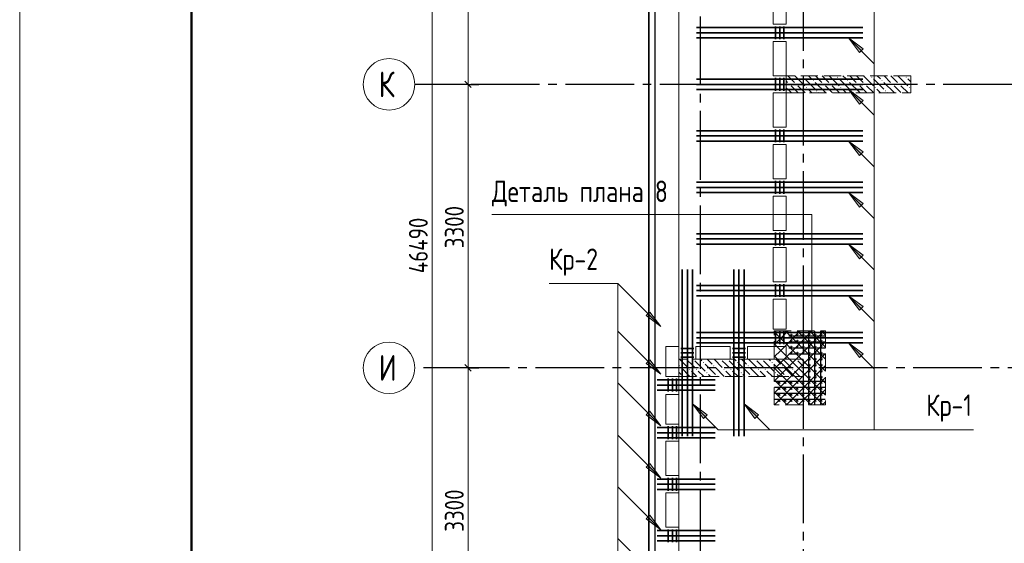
# Model space of a CAD drawing. Header units: millimetres. Extents: x 0 to 43617, y 0 to 59400.
# Tile 6 of 29: x 0 to 11464, y 30388 to 36483. Entities that reach past the tile are written whole.
import ezdxf

# ---------------------------------------------------------------- set-up
doc = ezdxf.new("R2010")
doc.units = ezdxf.units.MM
doc.linetypes.add('______2', pattern=[270, 200, -70])
doc.linetypes.add('______5', pattern=[1100, 800, -100, 100, -100])
for name, color, linetype, lineweight in [('S1 Стержни арматуры фон', 7, 'Continuous', 25), ('Standard', 7, 'Continuous', 25), ('Вспомогательная арматура', 7, 'Continuous', 25), ('ЖБ Пилон', 180, 'Continuous', 25), ('Оси', 40, '______5', 18), ('Позиционная метка номер позиции', 7, 'Continuous', 13), ('Поперечная арматура', 7, 'Continuous', 25), ('Поперечное армирование AW фон', 7, 'Continuous', 25), ('Примечания', 7, 'Continuous', 25)]:
    doc.layers.add(name, color=color, linetype=linetype, lineweight=lineweight)
doc.layers.add('ЖБ Перекрытие верхний уровень', color=7, linetype='Continuous', lineweight=25, true_color=0xe0e0ff)
doc.styles.add('GOST 2.304-81', font='txt')
doc.styles.add('ISOCPEUR', font='txt')

msp = doc.modelspace()

# ---------------------------------------------------------------- hatches: boundary and pattern name
at = {"layer": 'ЖБ Пилон', "linetype": 'Continuous', "lineweight": 18, "transparency": 33554687}
for points in [[(9114.453125, 35813.14086914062), (9120.953369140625, 35819.64111328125), (9127.45361328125, 35813.14086914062), (9120.953369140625, 35806.640625)], [(9234.454345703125, 35773.13842773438), (9240.95458984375, 35779.638671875), (9247.44873046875, 35773.13842773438), (9240.95458984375, 35766.63208007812)], [(9514.453125, 35813.14086914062), (9520.953369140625, 35819.64111328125), (9527.45361328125, 35813.14086914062), (9520.953369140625, 35806.640625)], [(9634.454345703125, 35773.13842773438), (9640.95458984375, 35779.638671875), (9647.44873046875, 35773.13842773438), (9640.95458984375, 35766.63208007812)], [(9914.453125, 35813.14086914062), (9920.953369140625, 35819.64111328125), (9927.45361328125, 35813.14086914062), (9920.953369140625, 35806.640625)], [(10034.45434570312, 35773.13842773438), (10040.95458984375, 35779.638671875), (10047.44873046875, 35773.13842773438), (10040.95458984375, 35766.63208007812)], [(10314.453125, 35813.14086914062), (10320.95336914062, 35819.64111328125), (10327.45361328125, 35813.14086914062), (10320.95336914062, 35806.640625)], [(8954.45556640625, 35733.14208984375), (8960.94970703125, 35739.63623046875), (8967.449951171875, 35733.14208984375), (8960.94970703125, 35726.64184570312)], [(9034.454345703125, 35733.14208984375), (9040.95458984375, 35739.63623046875), (9047.44873046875, 35733.14208984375), (9040.95458984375, 35726.64184570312)], [(9154.45556640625, 35693.1396484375), (9160.94970703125, 35699.63989257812), (9167.449951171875, 35693.1396484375), (9160.94970703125, 35686.63330078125)], [(9274.45068359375, 35653.13110351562), (9280.950927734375, 35659.63745117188), (9287.451171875, 35653.13110351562), (9280.950927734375, 35646.64306640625)], [(9354.45556640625, 35733.14208984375), (9360.94970703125, 35739.63623046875), (9367.449951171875, 35733.14208984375), (9360.94970703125, 35726.64184570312)], [(9434.454345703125, 35733.14208984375), (9440.95458984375, 35739.63623046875), (9447.44873046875, 35733.14208984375), (9440.95458984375, 35726.64184570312)], [(9554.45556640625, 35693.1396484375), (9560.94970703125, 35699.63989257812), (9567.449951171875, 35693.1396484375), (9560.94970703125, 35686.63330078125)], [(9674.45068359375, 35653.13110351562), (9680.950927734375, 35659.63745117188), (9687.451171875, 35653.13110351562), (9680.950927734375, 35646.64306640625)], [(9754.45556640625, 35733.14208984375), (9760.94970703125, 35739.63623046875), (9767.449951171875, 35733.14208984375), (9760.94970703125, 35726.64184570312)], [(9834.454345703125, 35733.14208984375), (9840.95458984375, 35739.63623046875), (9847.44873046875, 35733.14208984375), (9840.95458984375, 35726.64184570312)], [(9954.45556640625, 35693.1396484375), (9960.94970703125, 35699.63989257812), (9967.449951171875, 35693.1396484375), (9960.94970703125, 35686.63330078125)], [(10074.45068359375, 35653.13110351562), (10080.95092773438, 35659.63745117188), (10087.451171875, 35653.13110351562), (10080.95092773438, 35646.64306640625)], [(10154.45556640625, 35733.14208984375), (10160.94970703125, 35739.63623046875), (10167.44995117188, 35733.14208984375), (10160.94970703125, 35726.64184570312)], [(10234.45434570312, 35733.14208984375), (10240.95458984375, 35739.63623046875), (10247.44873046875, 35733.14208984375), (10240.95458984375, 35726.64184570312)], [(10354.45556640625, 35693.1396484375), (10360.94970703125, 35699.63989257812), (10367.44995117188, 35693.1396484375), (10360.94970703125, 35686.63330078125)], [(7674.45068359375, 32453.13110351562), (7680.950927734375, 32459.63745117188), (7687.451171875, 32453.13110351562), (7680.950927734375, 32446.64306640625)], [(7764.306640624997, 32529.99877929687), (7760.94970703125, 32526.64184570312), (7757.595925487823, 32529.99877929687)], [(7844.308371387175, 32529.99877929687), (7840.95458984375, 32526.64184570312), (7837.59765625, 32529.99877929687)], [(7954.45556640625, 32493.1396484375), (7960.94970703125, 32499.63989257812), (7967.449951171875, 32493.1396484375), (7960.94970703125, 32486.63330078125)], [(8074.45068359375, 32453.13110351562), (8080.950927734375, 32459.63745117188), (8087.451171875, 32453.13110351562), (8080.950927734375, 32446.64306640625)], [(8164.306640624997, 32529.99877929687), (8160.94970703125, 32526.64184570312), (8157.595925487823, 32529.99877929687)], [(8244.308371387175, 32529.99877929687), (8240.95458984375, 32526.64184570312), (8237.59765625, 32529.99877929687)], [(8354.45556640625, 32493.1396484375), (8360.94970703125, 32499.63989257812), (8367.449951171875, 32493.1396484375), (8360.94970703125, 32486.63330078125)], [(8474.45068359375, 32453.13110351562), (8480.950927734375, 32459.63745117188), (8487.451171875, 32453.13110351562), (8480.950927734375, 32446.64306640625)], [(8564.306640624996, 32529.99877929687), (8560.94970703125, 32526.64184570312), (8557.595925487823, 32529.99877929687)], [(8644.308371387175, 32529.99877929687), (8640.95458984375, 32526.64184570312), (8637.59765625, 32529.99877929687)], [(8754.45556640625, 32493.1396484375), (8760.94970703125, 32499.63989257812), (8767.449951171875, 32493.1396484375), (8760.94970703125, 32486.63330078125)], [(8874.45068359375, 32453.13110351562), (8880.950927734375, 32459.63745117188), (8887.451171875, 32453.13110351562), (8880.950927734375, 32446.64306640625)], [(8964.306640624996, 32529.99877929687), (8960.94970703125, 32526.64184570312), (8957.595925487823, 32529.99877929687)], [(9044.308371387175, 32529.99877929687), (9040.95458984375, 32526.64184570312), (9037.59765625, 32529.99877929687)], [(7714.453125, 32333.14208984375), (7720.953369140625, 32339.63623046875), (7727.45361328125, 32333.14208984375), (7724.310302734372, 32329.99877929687), (7717.596435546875, 32329.99877929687)], [(7794.451904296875, 32413.14086914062), (7800.9521484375, 32419.64111328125), (7807.452392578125, 32413.14086914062), (7800.9521484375, 32406.63452148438)], [(7874.45068359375, 32413.14086914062), (7880.950927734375, 32419.64111328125), (7887.451171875, 32413.14086914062), (7880.950927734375, 32406.63452148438)], [(7994.451904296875, 32373.13232421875), (8000.9521484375, 32379.638671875), (8007.452392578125, 32373.13232421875), (8000.9521484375, 32366.63208007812)], [(8114.453125, 32333.14208984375), (8120.953369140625, 32339.63623046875), (8127.45361328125, 32333.14208984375), (8124.310302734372, 32329.99877929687), (8117.596435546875, 32329.99877929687)], [(8194.451904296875, 32413.14086914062), (8200.9521484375, 32419.64111328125), (8207.452392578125, 32413.14086914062), (8200.9521484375, 32406.63452148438)], [(8274.45068359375, 32413.14086914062), (8280.950927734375, 32419.64111328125), (8287.451171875, 32413.14086914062), (8280.950927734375, 32406.63452148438)], [(8394.451904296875, 32373.13232421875), (8400.9521484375, 32379.638671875), (8407.452392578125, 32373.13232421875), (8400.9521484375, 32366.63208007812)], [(8514.453125, 32333.14208984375), (8520.953369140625, 32339.63623046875), (8527.45361328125, 32333.14208984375), (8524.310302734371, 32329.99877929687), (8517.596435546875, 32329.99877929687)], [(8594.451904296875, 32413.14086914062), (8600.9521484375, 32419.64111328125), (8607.452392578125, 32413.14086914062), (8600.9521484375, 32406.63452148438)], [(8674.45068359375, 32413.14086914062), (8680.950927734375, 32419.64111328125), (8687.451171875, 32413.14086914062), (8680.950927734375, 32406.63452148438)], [(8794.451904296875, 32373.13232421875), (8800.9521484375, 32379.638671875), (8807.452392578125, 32373.13232421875), (8800.9521484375, 32366.63208007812)], [(8914.453125, 32333.14208984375), (8920.953369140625, 32339.63623046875), (8927.45361328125, 32333.14208984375), (8924.310302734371, 32329.99877929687), (8917.596435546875, 32329.99877929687)], [(8994.451904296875, 32413.14086914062), (9000.9521484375, 32419.64111328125), (9007.452392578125, 32413.14086914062), (9000.9521484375, 32406.63452148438)], [(9074.45068359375, 32413.14086914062), (9080.950927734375, 32419.64111328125), (9087.451171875, 32413.14086914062), (9080.950927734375, 32406.63452148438)]]:
    msp.add_hatch(color=7, dxfattribs=at).paths.add_polyline_path(points, flags=16)
at = {"layer": 'Позиционная метка номер позиции', "linetype": 'Continuous', "lineweight": 13, "transparency": 33554687}
for points in [[(9777.8076171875, 36100.31127929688), (9650.531005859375, 36270.01953125), (9820.233154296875, 36142.74291992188)], [(9777.8076171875, 35500.31127929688), (9650.531005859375, 35670.01953125), (9820.233154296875, 35542.74291992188)], [(9777.8076171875, 34900.31127929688), (9650.531005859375, 35070.01953125), (9820.233154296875, 34942.74291992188)], [(9777.8076171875, 34300.31127929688), (9650.531005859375, 34470.01953125), (9820.233154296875, 34342.74291992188)], [(9777.8076171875, 33700.31127929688), (9650.531005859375, 33870.01953125), (9820.233154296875, 33742.74291992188)], [(9777.8076171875, 33100.31127929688), (9650.531005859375, 33270.01953125), (9820.233154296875, 33142.74291992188)], [(7336.90185546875, 33079.72412109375), (7464.190673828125, 32910.02197265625), (7294.482421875, 33037.29858398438)], [(9777.8076171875, 32550.3173828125), (9650.531005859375, 32720.01953125), (9820.233154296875, 32592.73681640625)], [(9777.8076171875, 32550.3173828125), (9650.531005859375, 32720.01953125), (9820.233154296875, 32592.73681640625)], [(7336.90185546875, 32524.7314453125), (7464.190673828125, 32355.01708984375), (7294.482421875, 32482.2998046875)], [(7961.273193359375, 31840.478515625), (7834.002685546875, 32010.1806640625), (8003.704833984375, 31882.90405273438)], [(7961.273193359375, 31840.478515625), (7834.002685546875, 32010.1806640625), (8003.704833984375, 31882.90405273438)], [(8561.273193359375, 31840.478515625), (8434.002685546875, 32010.1806640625), (8603.704833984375, 31882.90405273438)], [(7336.90185546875, 31924.7314453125), (7464.190673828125, 31755.01708984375), (7294.482421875, 31882.2998046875)], [(7336.90185546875, 31314.72778320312), (7464.190673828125, 31145.02563476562), (7294.482421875, 31272.30224609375)], [(7336.90185546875, 30714.72778320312), (7464.190673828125, 30545.02563476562), (7294.482421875, 30672.30224609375)]]:
    msp.add_hatch(color=7, dxfattribs=at).paths.add_polyline_path(points, flags=16)

# ---------------------------------------------------------------- linework, layer by layer
at = {"layer": 'S1 Стержни арматуры фон', "color": 7, "linetype": 'Continuous', "lineweight": 35, "transparency": 33554687}
for p, q in [((7879.998779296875, 36390.02075195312), (9817.9931640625, 36390.02075195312)), ((7879.998779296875, 36390.02075195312), (9817.9931640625, 36390.02075195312)), ((7879.998779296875, 36330.02319335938), (9817.9931640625, 36330.02319335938)), ((7879.998779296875, 36330.02319335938), (9817.9931640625, 36330.02319335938)), ((7879.998779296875, 36270.01953125), (9817.9931640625, 36270.01953125)), ((7879.998779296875, 36270.01953125), (9817.9931640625, 36270.01953125)), ((7879.998779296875, 35790.02075195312), (9817.9931640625, 35790.02075195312)), ((7879.998779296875, 35790.02075195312), (9817.9931640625, 35790.02075195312)), ((7879.998779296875, 35730.02319335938), (9817.9931640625, 35730.02319335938)), ((7879.998779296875, 35730.02319335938), (9817.9931640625, 35730.02319335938)), ((7879.998779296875, 35670.01953125), (9817.9931640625, 35670.01953125)), ((7879.998779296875, 35670.01953125), (9817.9931640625, 35670.01953125)), ((7879.998779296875, 35190.02075195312), (9817.9931640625, 35190.02075195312)), ((7879.998779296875, 35190.02075195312), (9817.9931640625, 35190.02075195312)), ((7879.998779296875, 35130.02319335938), (9817.9931640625, 35130.02319335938)), ((7879.998779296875, 35130.02319335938), (9817.9931640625, 35130.02319335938)), ((7879.998779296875, 35070.01953125), (9817.9931640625, 35070.01953125)), ((7879.998779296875, 35070.01953125), (9817.9931640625, 35070.01953125)), ((7879.998779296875, 34590.02075195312), (9817.9931640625, 34590.02075195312)), ((7879.998779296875, 34590.02075195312), (9817.9931640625, 34590.02075195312)), ((7879.998779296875, 34530.02319335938), (9817.9931640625, 34530.02319335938)), ((7879.998779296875, 34530.02319335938), (9817.9931640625, 34530.02319335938)), ((7879.998779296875, 34470.01953125), (9817.9931640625, 34470.01953125)), ((7879.998779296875, 34470.01953125), (9817.9931640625, 34470.01953125)), ((7879.998779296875, 33990.02075195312), (9817.9931640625, 33990.02075195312)), ((7879.998779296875, 33990.02075195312), (9817.9931640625, 33990.02075195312)), ((7879.998779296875, 33930.02319335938), (9817.9931640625, 33930.02319335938)), ((7879.998779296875, 33930.02319335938), (9817.9931640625, 33930.02319335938)), ((7879.998779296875, 33870.01953125), (9817.9931640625, 33870.01953125)), ((7879.998779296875, 33870.01953125), (9817.9931640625, 33870.01953125)), ((7713.995361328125, 33574.0234375), (7713.995361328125, 31636.01684570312)), ((7713.995361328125, 33574.0234375), (7713.995361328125, 31636.01684570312)), ((7773.992919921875, 33574.0234375), (7773.992919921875, 31636.01684570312)), ((7773.992919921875, 33574.0234375), (7773.992919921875, 31636.01684570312)), ((7834.002685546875, 33574.0234375), (7834.002685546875, 31636.01684570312)), ((7834.002685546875, 33574.0234375), (7834.002685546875, 31636.01684570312)), ((8313.995361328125, 33574.0234375), (8313.995361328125, 31636.01684570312)), ((8313.995361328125, 33574.0234375), (8313.995361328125, 31636.01684570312)), ((8373.992919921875, 33574.0234375), (8373.992919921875, 31636.01684570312)), ((8373.992919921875, 33574.0234375), (8373.992919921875, 31636.01684570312)), ((8434.002685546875, 33574.0234375), (8434.002685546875, 31636.01684570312)), ((8434.002685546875, 33574.0234375), (8434.002685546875, 31636.01684570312)), ((7879.998779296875, 33390.02075195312), (9817.9931640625, 33390.02075195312)), ((7879.998779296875, 33390.02075195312), (9817.9931640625, 33390.02075195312)), ((7879.998779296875, 33330.02319335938), (9817.9931640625, 33330.02319335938)), ((7879.998779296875, 33330.02319335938), (9817.9931640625, 33330.02319335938)), ((7879.998779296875, 33270.01953125), (9817.9931640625, 33270.01953125)), ((7879.998779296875, 33270.01953125), (9817.9931640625, 33270.01953125)), ((7879.998779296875, 32840.02685546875), (9817.9931640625, 32840.02685546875)), ((7879.998779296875, 32840.02685546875), (9817.9931640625, 32840.02685546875)), ((7879.998779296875, 32780.01708984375), (9817.9931640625, 32780.01708984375)), ((7879.998779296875, 32780.01708984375), (9817.9931640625, 32780.01708984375)), ((7879.998779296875, 32720.01953125), (9817.9931640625, 32720.01953125)), ((7879.998779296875, 32720.01953125), (9817.9931640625, 32720.01953125)), ((7424.053955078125, 32290.02075195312), (8096.051025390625, 32290.02075195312)), ((7424.053955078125, 32230.02319335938), (8096.051025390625, 32230.02319335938)), ((7424.053955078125, 32170.01953125), (8096.051025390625, 32170.01953125)), ((7424.053955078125, 31735.02197265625), (8096.051025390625, 31735.02197265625)), ((7424.053955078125, 31675.01831054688), (8096.051025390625, 31675.01831054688)), ((7424.053955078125, 31615.02075195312), (8096.051025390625, 31615.02075195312)), ((7424.053955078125, 31135.02197265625), (8096.051025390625, 31135.02197265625)), ((7424.053955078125, 31075.01831054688), (8096.051025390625, 31075.01831054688)), ((7424.053955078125, 31015.02075195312), (8096.051025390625, 31015.02075195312)), ((7424.053955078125, 30535.02197265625), (8096.051025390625, 30535.02197265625)), ((7424.053955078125, 30475.01831054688), (8096.051025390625, 30475.01831054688)), ((7424.053955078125, 30415.02075195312), (8096.051025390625, 30415.02075195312))]:
    msp.add_line(p, q, dxfattribs=at)
at = {"layer": 'Standard', "color": 7, "linetype": 'Continuous', "lineweight": 13, "transparency": 33554687}
for p, q in [((5220.5322265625, 35730.02319335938), (5220.5322265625, 39030.02319335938)), ((5220.5322265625, 32430.02319335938), (5220.5322265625, 35730.02319335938)), ((5220.5322265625, 29130.02319335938), (5220.5322265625, 32430.02319335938))]:
    msp.add_line(p, q, dxfattribs=at)
at = {"layer": 'Standard', "color": 251, "linetype": 'Continuous', "lineweight": -3, "true_color": 0x656565, "transparency": 33554687}
for p, q in [((5220.5322265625, 35730.02319335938), (5095.5322265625, 35730.02319335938)), ((5220.5322265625, 35730.02319335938), (5345.526123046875, 35730.02319335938)), ((5220.5322265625, 32430.02319335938), (5095.5322265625, 32430.02319335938)), ((5220.5322265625, 32430.02319335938), (5345.526123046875, 32430.02319335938))]:
    msp.add_line(p, q, dxfattribs=at)
at = {"layer": 'Standard', "color": 7, "linetype": 'Continuous', "lineweight": 25, "transparency": 33554687}
for p, q in [((5258.0322265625, 35692.52319335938), (5183.026123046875, 35767.52319335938)), ((5258.0322265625, 32392.52319335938), (5183.026123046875, 32467.52319335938))]:
    msp.add_line(p, q, dxfattribs=at)
at = {"layer": 'Standard', "color": 7, "linetype": 'Continuous', "lineweight": 13, "transparency": 33554687}
for points in [[(42000.00610351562, 59400.0244140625), (0, 59400.0244140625), (0, 0.018310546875), (42000.00610351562, 0.018310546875), (42000.00610351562, 59400.0244140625)], [(7674.005126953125, 10379.99877929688), (33073.9990234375, 10379.99877929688), (33073.9990234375, 57219.9951171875), (7674.005126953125, 57219.9951171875), (7674.005126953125, 10379.99877929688)], [(4801.52587890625, 10630.02319335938), (4801.52587890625, 33448.21371963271), (4801.52587890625, 33448.21371963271), (4801.52587890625, 57120.01342773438)]]:
    msp.add_lwpolyline(points, dxfattribs=at)
msp.add_lwpolyline([(0, 0), (42000, 0), (42000, 59400), (0, 59400), (0, 0)], close=True, dxfattribs=at)
at = {"layer": 'Standard', "color": 7, "linetype": 'Continuous', "lineweight": 50, "transparency": 33554687}
msp.add_lwpolyline([(2000, 58900), (41500, 58900), (41500, 500), (2000, 499.9999999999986), (2000, 58900)], close=True, dxfattribs=at)
at = {"layer": 'Standard', "color": 254, "linetype": 'Continuous', "lineweight": 35, "true_color": 0xc4c4ff, "transparency": 33554687}
msp.add_lwpolyline([(7324.053955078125, 10030.07202148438), (33148.99291992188, 10030.07202148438), (33148.99291992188, 57295.01953125), (7324.053955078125, 57295.01953125), (7324.053955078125, 10030.07202148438)], dxfattribs=at)
at = {"layer": 'Standard', "color": 7, "linetype": 'Continuous', "lineweight": 25, "transparency": 33554687}
msp.add_lwpolyline([(7393.994140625, 10100), (33073.9990234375, 10100), (33073.9990234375, 57219.9951171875), (7393.994140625, 57219.9951171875), (7393.994140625, 10100)], dxfattribs=at)
at = {"layer": 'Standard', "color": 251, "linetype": 'Continuous', "lineweight": -3, "true_color": 0x656565, "transparency": 33554687}
for points in [[(5220.5322265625, 35730.02319335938), (5203.533935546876, 35730.02319335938), (5203.533935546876, 35730.02319335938), (5203.533935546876, 35730.02319335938), (5203.533935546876, 35730.02319335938), (5203.533935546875, 35730.02319335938), (5203.533935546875, 35730.02319335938), (5203.533935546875, 35730.02319335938), (5203.533935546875, 35730.02319335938), (5203.533935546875, 35730.02319335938), (5203.533935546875, 35730.02319335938), (5203.533935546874, 35730.02319335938), (5203.533935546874, 35730.02319335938), (4700, 35730.02319335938)], [(5220.5322265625, 32430.02319335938), (5203.533935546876, 32430.02319335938), (5203.533935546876, 32430.02319335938), (5203.533935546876, 32430.02319335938), (5203.533935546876, 32430.02319335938), (5203.533935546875, 32430.02319335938), (5203.533935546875, 32430.02319335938), (5203.533935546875, 32430.02319335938), (5203.533935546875, 32430.02319335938), (5203.533935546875, 32430.02319335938), (5203.533935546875, 32430.02319335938), (5203.533935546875, 32430.02319335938), (5203.533935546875, 32430.02319335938), (5203.533935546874, 32430.02319335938), (5203.533935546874, 32430.02319335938), (4700, 32430.02319335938)]]:
    msp.add_lwpolyline(points, dxfattribs=at)
at = {"layer": 'Вспомогательная арматура', "color": 7, "linetype": 'Continuous', "lineweight": 25, "transparency": 33554687}
for p, q in [((9378.997802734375, 32800.01831054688), (8954.00390625, 32800.01831054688)), ((9183.99658203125, 32855.01708984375), (9183.99658203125, 32005.02319335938)), ((9254.00390625, 32855.01708984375), (9254.00390625, 32005.02319335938)), ((9323.9990234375, 32855.01708984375), (9323.9990234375, 32005.02319335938)), ((9378.997802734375, 32730.02319335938), (8954.00390625, 32730.02319335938)), ((9378.997802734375, 32660.01586914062), (8954.00390625, 32660.01586914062)), ((9378.997802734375, 32590.02075195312), (8954.00390625, 32590.02075195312)), ((9378.997802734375, 32270.01953125), (8788.995361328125, 32270.01953125)), ((9378.997802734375, 32200.01831054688), (8788.995361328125, 32200.01831054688)), ((9378.997802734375, 32130.02319335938), (8788.995361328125, 32130.02319335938)), ((9378.997802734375, 32060.01586914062), (8788.995361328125, 32060.01586914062))]:
    msp.add_line(p, q, dxfattribs=at)
at = {"layer": 'ЖБ Перекрытие верхний уровень', "color": 7, "linetype": 'Continuous', "lineweight": 18, "transparency": 33554687}
for p, q in [((7393.994140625, 57219.9951171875), (7393.994140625, 28679.99877929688)), ((8774.005126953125, 36429.99877929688), (8774.005126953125, 36829.99877929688)), ((8923.9990234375, 36829.99877929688), (8923.9990234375, 36429.99877929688)), ((8923.9990234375, 36429.99877929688), (8774.005126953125, 36429.99877929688)), ((8774.005126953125, 35829.99877929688), (8774.005126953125, 36229.99877929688)), ((8774.005126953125, 36229.99877929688), (8923.9990234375, 36229.99877929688)), ((8923.9990234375, 36229.99877929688), (8923.9990234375, 35829.99877929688)), ((8923.9990234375, 35829.99877929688), (8774.005126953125, 35829.99877929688)), ((8774.005126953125, 35229.99877929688), (8774.005126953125, 35629.99877929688)), ((8774.005126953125, 35629.99877929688), (8923.9990234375, 35629.99877929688)), ((8923.9990234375, 35629.99877929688), (8923.9990234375, 35229.99877929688)), ((8923.9990234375, 35229.99877929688), (8774.005126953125, 35229.99877929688)), ((8774.005126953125, 34629.99877929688), (8774.005126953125, 35029.99877929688)), ((8774.005126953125, 35029.99877929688), (8923.9990234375, 35029.99877929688)), ((8923.9990234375, 35029.99877929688), (8923.9990234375, 34629.99877929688)), ((8923.9990234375, 34629.99877929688), (8774.005126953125, 34629.99877929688)), ((8774.005126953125, 34029.99877929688), (8774.005126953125, 34429.99877929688)), ((8774.005126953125, 34429.99877929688), (8923.9990234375, 34429.99877929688)), ((8923.9990234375, 34429.99877929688), (8923.9990234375, 34029.99877929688)), ((8923.9990234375, 34029.99877929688), (8774.005126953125, 34029.99877929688)), ((8774.005126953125, 33829.99877929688), (8923.9990234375, 33829.99877929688)), ((8774.005126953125, 33429.99877929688), (8774.005126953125, 33829.99877929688)), ((8923.9990234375, 33829.99877929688), (8923.9990234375, 33429.99877929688)), ((8923.9990234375, 33429.99877929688), (8774.005126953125, 33429.99877929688)), ((8774.005126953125, 32879.99877929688), (8774.005126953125, 33229.99877929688)), ((8774.005126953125, 33229.99877929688), (8923.9990234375, 33229.99877929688)), ((8923.9990234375, 33229.99877929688), (8923.9990234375, 32879.99877929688)), ((8923.9990234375, 32879.99877929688), (8774.005126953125, 32879.99877929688)), ((7523.9990234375, 32329.99877929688), (7523.9990234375, 32679.99877929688)), ((7523.9990234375, 32679.99877929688), (7674.005126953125, 32679.99877929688)), ((7674.005126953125, 32679.99877929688), (7674.005126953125, 32329.99877929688)), ((7874.005126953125, 32529.99877929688), (7874.005126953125, 32679.99877929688)), ((7874.005126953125, 32679.99877929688), (8274.005126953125, 32679.99877929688)), ((8274.005126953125, 32679.99877929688), (8274.005126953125, 32529.99877929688)), ((8474.005126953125, 32529.99877929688), (8474.005126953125, 32679.99877929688)), ((8474.005126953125, 32679.99877929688), (8923.9990234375, 32679.99877929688)), ((8923.9990234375, 32679.99877929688), (8923.9990234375, 32529.99877929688)), ((8274.005126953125, 32529.99877929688), (7874.005126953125, 32529.99877929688)), ((8923.9990234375, 32529.99877929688), (8474.005126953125, 32529.99877929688)), ((7674.005126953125, 32329.99877929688), (7523.9990234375, 32329.99877929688)), ((7523.9990234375, 31775), (7523.9990234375, 32119.9951171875)), ((7523.9990234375, 32119.9951171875), (7674.005126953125, 32119.9951171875)), ((7674.005126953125, 32119.9951171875), (7674.005126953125, 31775)), ((7674.005126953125, 31775), (7523.9990234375, 31775)), ((7523.9990234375, 31175), (7523.9990234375, 31575)), ((7523.9990234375, 31575), (7674.005126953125, 31575)), ((7674.005126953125, 31575), (7674.005126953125, 31175)), ((7674.005126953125, 31175), (7523.9990234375, 31175)), ((7523.9990234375, 30975), (7674.005126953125, 30975)), ((7523.9990234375, 30575), (7523.9990234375, 30975)), ((7674.005126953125, 30975), (7674.005126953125, 30575)), ((7674.005126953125, 30575), (7523.9990234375, 30575))]:
    msp.add_line(p, q, dxfattribs=at)
at = {"layer": 'ЖБ Пилон', "color": 253, "linetype": '______2', "lineweight": 13, "true_color": 0xa0a0a0, "transparency": 33554687}
for p, q in [((10374.00512695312, 35829.99877929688), (8923.9990234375, 35829.99877929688)), ((8923.9990234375, 35829.99877929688), (8923.9990234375, 35629.99877929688)), ((10374.00512695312, 35629.99877929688), (10374.00512695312, 35829.99877929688)), ((8923.9990234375, 35629.99877929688), (10374.00512695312, 35629.99877929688)), ((9123.9990234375, 32529.99877929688), (7674.005126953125, 32529.99877929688)), ((7674.005126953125, 32529.99877929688), (7674.005126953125, 32329.99877929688)), ((9123.9990234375, 32329.99877929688), (9123.9990234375, 32529.99877929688)), ((7674.005126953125, 32329.99877929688), (9123.9990234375, 32329.99877929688))]:
    msp.add_line(p, q, dxfattribs=at)
at = {"layer": 'ЖБ Пилон', "color": 9, "linetype": 'Continuous', "lineweight": 18, "true_color": 0xc7c7c7, "transparency": 33554687}
for p, q in [((8923.9990234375, 35770.08796344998), (8940.95458984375, 35753.13110351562)), ((8944.097420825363, 35829.99877929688), (9020.953369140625, 35753.13110351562)), ((9024.0966796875, 35829.99877929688), (9140.95458984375, 35713.14086914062)), ((9140.95458984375, 35793.1396484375), (9260.94970703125, 35673.13842773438)), ((9220.953369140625, 35793.1396484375), (9184.09423828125, 35829.99877929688)), ((9264.092777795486, 35829.99877929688), (9340.95458984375, 35753.13110351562)), ((9344.097420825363, 35829.99877929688), (9420.953369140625, 35753.13110351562)), ((9424.0966796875, 35829.99877929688), (9540.95458984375, 35713.14086914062)), ((9540.95458984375, 35793.1396484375), (9660.94970703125, 35673.13842773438)), ((9620.953369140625, 35793.1396484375), (9584.09423828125, 35829.99877929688)), ((9664.092777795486, 35829.99877929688), (9740.95458984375, 35753.13110351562)), ((9744.097420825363, 35829.99877929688), (9820.953369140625, 35753.13110351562)), ((9824.0966796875, 35829.99877929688), (9940.95458984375, 35713.14086914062)), ((9940.95458984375, 35793.1396484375), (10060.94970703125, 35673.13842773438)), ((10020.95336914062, 35793.1396484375), (9984.09423828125, 35829.99877929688)), ((10064.09277779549, 35829.99877929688), (10140.95458984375, 35753.13110351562)), ((10144.09742082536, 35829.99877929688), (10220.95336914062, 35753.13110351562)), ((10224.0966796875, 35829.99877929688), (10340.95458984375, 35713.14086914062)), ((10340.95458984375, 35793.1396484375), (10374.00512695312, 35760.08743022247)), ((8923.9990234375, 35690.08820075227), (8980.950927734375, 35633.14208984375)), ((9020.953369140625, 35673.13842773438), (8980.950927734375, 35713.14086914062)), ((9060.94970703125, 35633.14208984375), (9020.953369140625, 35673.13842773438)), ((9060.94970703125, 35713.14086914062), (9144.091796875, 35629.99877929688)), ((9180.950927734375, 35673.13842773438), (9224.088382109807, 35629.99877929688)), ((9260.94970703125, 35753.13110351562), (9380.950927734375, 35633.14208984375)), ((9420.953369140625, 35673.13842773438), (9380.950927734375, 35713.14086914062)), ((9460.94970703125, 35633.14208984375), (9420.953369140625, 35673.13842773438)), ((9460.94970703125, 35713.14086914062), (9544.091796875, 35629.99877929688)), ((9580.950927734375, 35673.13842773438), (9624.088382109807, 35629.99877929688)), ((9660.94970703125, 35753.13110351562), (9780.950927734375, 35633.14208984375)), ((9820.953369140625, 35673.13842773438), (9780.950927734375, 35713.14086914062)), ((9860.94970703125, 35633.14208984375), (9820.953369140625, 35673.13842773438)), ((9860.94970703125, 35713.14086914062), (9944.091796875, 35629.99877929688)), ((9980.950927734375, 35673.13842773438), (10024.08838210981, 35629.99877929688)), ((10060.94970703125, 35753.13110351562), (10180.95092773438, 35633.14208984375)), ((10220.95336914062, 35673.13842773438), (10180.95092773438, 35713.14086914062)), ((10260.94970703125, 35633.14208984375), (10220.95336914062, 35673.13842773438)), ((10260.94970703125, 35713.14086914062), (10344.091796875, 35629.99877929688)), ((9304.095458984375, 35629.99877929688), (9300.9521484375, 35633.14208984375)), ((9704.095458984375, 35629.99877929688), (9700.9521484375, 35633.14208984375)), ((10104.09545898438, 35629.99877929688), (10100.9521484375, 35633.14208984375)), ((7684.08438460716, 32529.99877929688), (7780.950927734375, 32433.14208984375)), ((7820.953369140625, 32473.13232421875), (7780.950927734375, 32513.14086914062)), ((7860.94970703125, 32433.14208984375), (7820.953369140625, 32473.13232421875)), ((7860.94970703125, 32513.14086914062), (7980.950927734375, 32393.1396484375)), ((7924.0966796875, 32529.99877929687), (7940.95458984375, 32513.14086914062)), ((7980.950927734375, 32473.13232421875), (8100.9521484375, 32353.13110351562)), ((8004.089036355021, 32529.99877929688), (8060.94970703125, 32473.13232421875)), ((8084.08438460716, 32529.99877929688), (8180.950927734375, 32433.14208984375)), ((8220.953369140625, 32473.13232421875), (8180.950927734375, 32513.14086914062)), ((8260.94970703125, 32433.14208984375), (8220.953369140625, 32473.13232421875)), ((8260.94970703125, 32513.14086914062), (8380.950927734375, 32393.1396484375)), ((8324.0966796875, 32529.99877929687), (8340.95458984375, 32513.14086914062)), ((8380.950927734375, 32473.13232421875), (8500.9521484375, 32353.13110351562)), ((8404.08903635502, 32529.99877929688), (8460.94970703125, 32473.13232421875)), ((8484.08438460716, 32529.99877929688), (8580.950927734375, 32433.14208984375)), ((8620.953369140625, 32473.13232421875), (8580.950927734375, 32513.14086914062)), ((8660.94970703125, 32433.14208984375), (8620.953369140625, 32473.13232421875)), ((8660.94970703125, 32513.14086914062), (8780.950927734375, 32393.1396484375)), ((8724.0966796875, 32529.99877929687), (8740.95458984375, 32513.14086914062)), ((8780.950927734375, 32473.13232421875), (8900.9521484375, 32353.13110351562)), ((8804.08903635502, 32529.99877929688), (8860.94970703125, 32473.13232421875)), ((8884.08438460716, 32529.99877929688), (8980.950927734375, 32433.14208984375)), ((9020.953369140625, 32473.13232421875), (8980.950927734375, 32513.14086914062)), ((9060.94970703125, 32433.14208984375), (9020.953369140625, 32473.13232421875)), ((9060.94970703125, 32513.14086914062), (9123.9990234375, 32450.09155273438)), ((7674.005126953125, 32380.078125), (7700.9521484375, 32353.13110351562)), ((7804.095458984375, 32329.99877929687), (7700.9521484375, 32433.14208984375)), ((7820.953369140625, 32393.1396484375), (7884.094238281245, 32329.99877929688)), ((7900.9521484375, 32393.1396484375), (7964.089806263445, 32329.99877929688)), ((8044.088046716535, 32329.99877929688), (8020.953369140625, 32353.13110351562)), ((8204.095458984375, 32329.99877929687), (8100.9521484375, 32433.14208984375)), ((8220.953369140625, 32393.1396484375), (8284.094238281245, 32329.99877929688)), ((8300.9521484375, 32393.1396484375), (8364.089806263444, 32329.99877929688)), ((8444.088046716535, 32329.99877929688), (8420.953369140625, 32353.13110351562)), ((8604.095458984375, 32329.99877929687), (8500.9521484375, 32433.14208984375)), ((8620.953369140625, 32393.1396484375), (8684.094238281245, 32329.99877929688)), ((8700.9521484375, 32393.1396484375), (8764.089806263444, 32329.99877929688)), ((8844.088046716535, 32329.99877929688), (8820.953369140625, 32353.13110351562)), ((9004.095458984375, 32329.99877929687), (8900.9521484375, 32433.14208984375)), ((9020.953369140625, 32393.1396484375), (9084.094238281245, 32329.99877929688)), ((9100.9521484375, 32393.1396484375), (9123.9990234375, 32370.09160122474))]:
    msp.add_line(p, q, dxfattribs=at)
at = {"layer": 'Оси', "color": 8, "linetype": '______5', "lineweight": -3, "transparency": 33554687}
for p, q in [((9123.9990234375, 57820.01342773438), (9123.9990234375, 7100.018310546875)), ((7923.9990234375, 57420.01342773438), (7923.9990234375, 7100.018310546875)), ((22553.99169921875, 35730.02319335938), (4600, 35730.02319335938)), ((23303.99780273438, 32430.02319335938), (4600, 32430.02319335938))]:
    msp.add_line(p, q, dxfattribs=at)
at = {"layer": 'Оси', "color": 7, "linetype": 'Continuous', "lineweight": 13, "transparency": 33554687}
for centre in [(4300, 35730.02319335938), (4300, 32430.02319335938)]:
    msp.add_circle(centre, 299.9999932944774, dxfattribs=at)
at = {"layer": 'Позиционная метка номер позиции', "color": 7, "linetype": 'Continuous', "lineweight": 13, "transparency": 33554687}
for p, q in [((9650.531005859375, 36270.01953125), (9950.531005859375, 35970.01953125)), ((9650.531005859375, 36270.01953125), (9650.531005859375, 36270.01953125)), ((9650.531005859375, 36270.01953125), (9650.531005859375, 36270.01953125)), ((9650.531005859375, 36270.01953125), (9650.531005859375, 36270.01953125)), ((9650.531005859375, 36270.01953125), (9820.233154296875, 36142.74291992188)), ((9777.8076171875, 36100.31127929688), (9650.531005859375, 36270.01953125)), ((9820.233154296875, 36142.74291992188), (9777.8076171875, 36100.31127929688)), ((9799.017333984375, 36121.52099609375), (9809.63134765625, 36110.91918945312)), ((9650.531005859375, 35670.01953125), (9950.531005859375, 35370.01953125)), ((9650.531005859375, 35670.01953125), (9650.531005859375, 35670.01953125)), ((9650.531005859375, 35670.01953125), (9650.531005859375, 35670.01953125)), ((9650.531005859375, 35670.01953125), (9650.531005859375, 35670.01953125)), ((9650.531005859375, 35670.01953125), (9820.233154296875, 35542.74291992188)), ((9777.8076171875, 35500.31127929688), (9650.531005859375, 35670.01953125)), ((9820.233154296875, 35542.74291992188), (9777.8076171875, 35500.31127929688)), ((9799.017333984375, 35521.52099609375), (9809.63134765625, 35510.91918945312)), ((9650.531005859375, 35070.01953125), (9950.531005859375, 34770.01953125)), ((9650.531005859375, 35070.01953125), (9650.531005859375, 35070.01953125)), ((9650.531005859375, 35070.01953125), (9650.531005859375, 35070.01953125)), ((9650.531005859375, 35070.01953125), (9650.531005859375, 35070.01953125)), ((9650.531005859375, 35070.01953125), (9820.233154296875, 34942.74291992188)), ((9777.8076171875, 34900.31127929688), (9650.531005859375, 35070.01953125)), ((9820.233154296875, 34942.74291992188), (9777.8076171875, 34900.31127929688)), ((9799.017333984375, 34921.52099609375), (9809.63134765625, 34910.91918945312)), ((9650.531005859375, 34470.01953125), (9950.531005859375, 34170.01953125)), ((9650.531005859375, 34470.01953125), (9650.531005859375, 34470.01953125)), ((9650.531005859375, 34470.01953125), (9650.531005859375, 34470.01953125)), ((9650.531005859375, 34470.01953125), (9650.531005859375, 34470.01953125)), ((9650.531005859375, 34470.01953125), (9820.233154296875, 34342.74291992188)), ((9777.8076171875, 34300.31127929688), (9650.531005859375, 34470.01953125)), ((9820.233154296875, 34342.74291992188), (9777.8076171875, 34300.31127929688)), ((9799.017333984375, 34321.52099609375), (9809.63134765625, 34310.91918945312)), ((9650.531005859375, 33870.01953125), (9950.531005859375, 33570.01953125)), ((9650.531005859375, 33870.01953125), (9650.531005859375, 33870.01953125)), ((9650.531005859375, 33870.01953125), (9650.531005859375, 33870.01953125)), ((9650.531005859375, 33870.01953125), (9650.531005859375, 33870.01953125)), ((9650.531005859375, 33870.01953125), (9820.233154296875, 33742.74291992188)), ((9777.8076171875, 33700.31127929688), (9650.531005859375, 33870.01953125)), ((9820.233154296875, 33742.74291992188), (9777.8076171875, 33700.31127929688)), ((9799.017333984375, 33721.52099609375), (9809.63134765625, 33710.91918945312)), ((9650.531005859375, 33270.01953125), (9950.531005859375, 32970.01953125)), ((9650.531005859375, 33270.01953125), (9650.531005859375, 33270.01953125)), ((9650.531005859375, 33270.01953125), (9650.531005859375, 33270.01953125)), ((9650.531005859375, 33270.01953125), (9650.531005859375, 33270.01953125)), ((9650.531005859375, 33270.01953125), (9820.233154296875, 33142.74291992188)), ((9777.8076171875, 33100.31127929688), (9650.531005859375, 33270.01953125)), ((9820.233154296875, 33142.74291992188), (9777.8076171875, 33100.31127929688)), ((7294.482421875, 33037.29858398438), (7336.90185546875, 33079.72412109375)), ((7464.190673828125, 32910.02197265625), (7294.482421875, 33037.29858398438)), ((7315.692138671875, 33058.51440429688), (7305.09033203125, 33069.12231445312)), ((7336.90185546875, 33079.72412109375), (7464.190673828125, 32910.02197265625)), ((9799.017333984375, 33121.52099609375), (9809.63134765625, 33110.91918945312)), ((7464.190673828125, 32910.02197265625), (7464.190673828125, 32910.02197265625)), ((7464.190673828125, 32910.02197265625), (7464.190673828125, 32910.02197265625)), ((7464.190673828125, 32910.02197265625), (7464.190673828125, 32910.02197265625)), ((7464.190673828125, 32355.01708984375), (6964.190673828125, 32855.01708984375)), ((9650.531005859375, 32720.01953125), (9650.531005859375, 32720.01953125)), ((9650.531005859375, 32720.01953125), (9650.531005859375, 32720.01953125)), ((9650.531005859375, 32720.01953125), (9650.531005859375, 32720.01953125)), ((9650.531005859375, 32720.01953125), (9820.233154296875, 32592.73681640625)), ((9777.8076171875, 32550.3173828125), (9650.531005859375, 32720.01953125)), ((9650.531005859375, 32720.01953125), (9950.531005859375, 32420.01953125)), ((9650.531005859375, 32720.01953125), (9650.531005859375, 32720.01953125)), ((9650.531005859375, 32720.01953125), (9650.531005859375, 32720.01953125)), ((9650.531005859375, 32720.01953125), (9650.531005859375, 32720.01953125)), ((9650.531005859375, 32720.01953125), (9820.233154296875, 32592.73681640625)), ((9777.8076171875, 32550.3173828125), (9650.531005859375, 32720.01953125)), ((9820.233154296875, 32592.73681640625), (9777.8076171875, 32550.3173828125)), ((9820.233154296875, 32592.73681640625), (9777.8076171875, 32550.3173828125)), ((9799.017333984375, 32571.52709960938), (9809.63134765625, 32560.92529296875)), ((9799.017333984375, 32571.52709960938), (9809.63134765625, 32560.92529296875)), ((7294.482421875, 32482.2998046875), (7336.90185546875, 32524.7314453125)), ((7464.190673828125, 32355.01708984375), (7294.482421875, 32482.2998046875)), ((7315.692138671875, 32503.50952148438), (7305.09033203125, 32514.11743164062)), ((7336.90185546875, 32524.7314453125), (7464.190673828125, 32355.01708984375)), ((7464.190673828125, 32355.01708984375), (7464.190673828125, 32355.01708984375)), ((7464.190673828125, 32355.01708984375), (7464.190673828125, 32355.01708984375)), ((7464.190673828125, 32355.01708984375), (7464.190673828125, 32355.01708984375)), ((7464.190673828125, 31755.01708984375), (6964.190673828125, 32255.01708984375)), ((7834.002685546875, 32010.1806640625), (7834.002685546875, 32010.1806640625)), ((7834.002685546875, 32010.1806640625), (7834.002685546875, 32010.1806640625)), ((7834.002685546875, 32010.1806640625), (7834.002685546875, 32010.1806640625)), ((7834.002685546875, 32010.1806640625), (8003.704833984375, 31882.90405273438)), ((7961.273193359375, 31840.478515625), (7834.002685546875, 32010.1806640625)), ((7834.002685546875, 32010.1806640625), (8134.002685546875, 31710.1806640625)), ((7834.002685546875, 32010.1806640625), (7834.002685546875, 32010.1806640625)), ((7834.002685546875, 32010.1806640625), (7834.002685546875, 32010.1806640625)), ((7834.002685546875, 32010.1806640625), (7834.002685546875, 32010.1806640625)), ((7834.002685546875, 32010.1806640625), (8003.704833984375, 31882.90405273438)), ((7961.273193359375, 31840.478515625), (7834.002685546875, 32010.1806640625)), ((8434.002685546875, 32010.1806640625), (8734.002685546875, 31710.1806640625)), ((8434.002685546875, 32010.1806640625), (8434.002685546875, 32010.1806640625)), ((8434.002685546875, 32010.1806640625), (8434.002685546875, 32010.1806640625)), ((8434.002685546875, 32010.1806640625), (8434.002685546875, 32010.1806640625)), ((8434.002685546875, 32010.1806640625), (8603.704833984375, 31882.90405273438)), ((8561.273193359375, 31840.478515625), (8434.002685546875, 32010.1806640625)), ((7294.482421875, 31882.2998046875), (7336.90185546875, 31924.7314453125)), ((7464.190673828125, 31755.01708984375), (7294.482421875, 31882.2998046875)), ((7315.692138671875, 31903.50952148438), (7305.09033203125, 31914.11743164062)), ((7336.90185546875, 31924.7314453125), (7464.190673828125, 31755.01708984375)), ((8003.704833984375, 31882.90405273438), (7961.273193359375, 31840.478515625)), ((8003.704833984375, 31882.90405273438), (7961.273193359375, 31840.478515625)), ((8603.704833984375, 31882.90405273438), (8561.273193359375, 31840.478515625)), ((7982.4951171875, 31861.68823242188), (7993.096923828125, 31851.08032226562)), ((7982.4951171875, 31861.68823242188), (7993.096923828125, 31851.08032226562)), ((8582.4951171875, 31861.68823242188), (8593.096923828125, 31851.08032226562)), ((7464.190673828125, 31145.02563476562), (6964.190673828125, 31645.02563476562)), ((7464.190673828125, 31755.01708984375), (7464.190673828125, 31755.01708984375)), ((7464.190673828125, 31755.01708984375), (7464.190673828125, 31755.01708984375)), ((7464.190673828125, 31755.01708984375), (7464.190673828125, 31755.01708984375)), ((7294.482421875, 31272.30224609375), (7336.90185546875, 31314.72778320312)), ((7315.692138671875, 31293.51196289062), (7305.09033203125, 31304.11376953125)), ((7336.90185546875, 31314.72778320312), (7464.190673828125, 31145.02563476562)), ((7464.190673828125, 31145.02563476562), (7294.482421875, 31272.30224609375)), ((7464.190673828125, 31145.02563476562), (7464.190673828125, 31145.02563476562)), ((7464.190673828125, 31145.02563476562), (7464.190673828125, 31145.02563476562)), ((7464.190673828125, 31145.02563476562), (7464.190673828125, 31145.02563476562)), ((7464.190673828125, 30545.02563476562), (6964.190673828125, 31045.02563476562)), ((7294.482421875, 30672.30224609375), (7336.90185546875, 30714.72778320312)), ((7464.190673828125, 30545.02563476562), (7294.482421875, 30672.30224609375)), ((7315.692138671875, 30693.51196289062), (7305.09033203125, 30704.11376953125)), ((7336.90185546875, 30714.72778320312), (7464.190673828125, 30545.02563476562)), ((7464.190673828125, 30545.02563476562), (7464.190673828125, 30545.02563476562)), ((7464.190673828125, 30545.02563476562), (7464.190673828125, 30545.02563476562)), ((7464.190673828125, 30545.02563476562), (7464.190673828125, 30545.02563476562)), ((7464.190673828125, 29945.02563476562), (6964.190673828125, 30445.02563476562))]:
    msp.add_line(p, q, dxfattribs=at)
for points in [[(7834.002685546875, 39391.52221679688), (8134.002685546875, 39691.52221679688), (9950.531005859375, 39691.52221679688), (9950.531005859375, 31710.1806640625), (11103.99780273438, 31710.1806640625)], [(9650.531005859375, 38620.02563476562), (9950.531005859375, 38320.02563476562), (9950.531005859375, 31710.1806640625), (11103.99780273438, 31710.1806640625)], [(7464.190673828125, 32910.02197265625), (6964.190673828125, 33410.02197265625), (6164.190673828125, 33410.02197265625)], [(7464.190673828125, 29390.02075195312), (6964.190673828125, 29890.02075195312), (6964.190673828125, 33410.02197265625), (6164.190673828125, 33410.02197265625)], [(9650.531005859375, 32720.01953125), (9950.531005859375, 32420.01953125), (9950.531005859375, 31710.1806640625), (11103.99780273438, 31710.1806640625)], [(7834.002685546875, 32010.1806640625), (8134.002685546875, 31710.1806640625), (11103.99780273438, 31710.1806640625)]]:
    msp.add_lwpolyline(points, dxfattribs=at)
at = {"layer": 'Поперечная арматура', "color": 7, "linetype": 'Continuous', "lineweight": 50, "transparency": 33554687}
for centre in [(8983.99658203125, 32810.02197265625), (9054.00390625, 32810.02197265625), (9123.9990234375, 32810.02197265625), (9193.994140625, 32810.02197265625), (9263.995361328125, 32810.02197265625), (9334.002685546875, 32810.02197265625), (8983.99658203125, 32740.02685546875), (8983.99658203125, 32670.01953125), (9054.00390625, 32740.02685546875), (9054.00390625, 32670.01953125), (9123.9990234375, 32740.02685546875), (9123.9990234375, 32670.01953125), (9193.994140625, 32740.02685546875), (9193.994140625, 32670.01953125), (9263.995361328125, 32740.02685546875), (9263.995361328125, 32670.01953125), (9334.002685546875, 32740.02685546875), (9334.002685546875, 32670.01953125), (8983.99658203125, 32600.01831054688), (9054.00390625, 32600.01831054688), (9123.9990234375, 32600.01831054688), (9193.994140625, 32600.01831054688), (9263.995361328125, 32600.01831054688), (9334.002685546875, 32600.01831054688), (9193.994140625, 32530.02319335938), (9193.994140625, 32460.01586914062), (9263.995361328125, 32530.02319335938), (9263.995361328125, 32460.01586914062), (9334.002685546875, 32530.02319335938), (9334.002685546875, 32460.01586914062), (9193.994140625, 32390.02075195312), (9263.995361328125, 32390.02075195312), (9334.002685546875, 32390.02075195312), (8844.000244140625, 32260.01586914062), (8914.00146484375, 32260.01586914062), (8983.99658203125, 32260.01586914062), (9054.00390625, 32260.01586914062), (9123.9990234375, 32260.01586914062), (9193.994140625, 32320.01953125), (9193.994140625, 32260.01586914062), (9263.995361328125, 32320.01953125), (9263.995361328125, 32260.01586914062), (9334.002685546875, 32320.01953125), (9334.002685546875, 32260.01586914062), (8844.000244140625, 32190.02075195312), (8844.000244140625, 32120.01953125), (8914.00146484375, 32190.02075195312), (8914.00146484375, 32120.01953125), (8983.99658203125, 32190.02075195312), (8983.99658203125, 32120.01953125), (9054.00390625, 32190.02075195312), (9054.00390625, 32120.01953125), (9123.9990234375, 32190.02075195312), (9123.9990234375, 32120.01953125), (9193.994140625, 32190.02075195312), (9193.994140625, 32120.01953125), (9263.995361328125, 32190.02075195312), (9263.995361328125, 32120.01953125), (9334.002685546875, 32190.02075195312), (9334.002685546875, 32120.01953125), (8844.000244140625, 32050.01831054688), (8914.00146484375, 32050.01831054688), (8983.99658203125, 32050.01831054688), (9054.00390625, 32050.01831054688), (9123.9990234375, 32050.01831054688), (9193.994140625, 32050.01831054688), (9263.995361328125, 32050.01831054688), (9334.002685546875, 32050.01831054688)]:
    msp.add_circle(centre, 4.99999988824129, dxfattribs=at)
at = {"layer": 'Поперечное армирование AW фон', "color": 7, "linetype": 'Continuous', "lineweight": 35, "transparency": 33554687}
for p, q in [((8798.9990234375, 36405.02319335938), (8798.9990234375, 36255.01708984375)), ((8848.9990234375, 36405.02319335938), (8848.9990234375, 36255.01708984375)), ((8898.9990234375, 36405.02319335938), (8898.9990234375, 36255.01708984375)), ((8798.9990234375, 35805.02319335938), (8798.9990234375, 35655.01708984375)), ((8848.9990234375, 35805.02319335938), (8848.9990234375, 35655.01708984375)), ((8898.9990234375, 35805.02319335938), (8898.9990234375, 35655.01708984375)), ((8798.9990234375, 35205.02319335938), (8798.9990234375, 35055.01708984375)), ((8848.9990234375, 35205.02319335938), (8848.9990234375, 35055.01708984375)), ((8898.9990234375, 35205.02319335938), (8898.9990234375, 35055.01708984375)), ((8798.9990234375, 34605.02319335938), (8798.9990234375, 34455.01708984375)), ((8848.9990234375, 34605.02319335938), (8848.9990234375, 34455.01708984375)), ((8898.9990234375, 34605.02319335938), (8898.9990234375, 34455.01708984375)), ((8798.9990234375, 34005.02319335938), (8798.9990234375, 33855.01708984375)), ((8848.9990234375, 34005.02319335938), (8848.9990234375, 33855.01708984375)), ((8898.9990234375, 34005.02319335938), (8898.9990234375, 33855.01708984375)), ((8798.9990234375, 33405.02319335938), (8798.9990234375, 33255.01708984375)), ((8848.9990234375, 33405.02319335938), (8848.9990234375, 33255.01708984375)), ((8898.9990234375, 33405.02319335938), (8898.9990234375, 33255.01708984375)), ((8798.9990234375, 32855.01708984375), (8798.9990234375, 32705.02319335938)), ((8848.9990234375, 32855.01708984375), (8848.9990234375, 32705.02319335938)), ((8898.9990234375, 32855.01708984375), (8898.9990234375, 32705.02319335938)), ((7698.9990234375, 32655.01708984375), (7848.9990234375, 32655.01708984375)), ((7698.9990234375, 32605.02319335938), (7848.9990234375, 32605.02319335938)), ((8298.9990234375, 32655.01708984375), (8448.9990234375, 32655.01708984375)), ((8298.9990234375, 32605.02319335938), (8448.9990234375, 32605.02319335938)), ((7698.9990234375, 32555.01708984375), (7848.9990234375, 32555.01708984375)), ((8298.9990234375, 32555.01708984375), (8448.9990234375, 32555.01708984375)), ((7548.9990234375, 32155.01708984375), (7548.9990234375, 32305.02319335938)), ((7598.9990234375, 32155.01708984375), (7598.9990234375, 32305.02319335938)), ((7648.9990234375, 32155.01708984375), (7648.9990234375, 32305.02319335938)), ((7548.9990234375, 31600.01831054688), (7548.9990234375, 31750.01831054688)), ((7598.9990234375, 31600.01831054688), (7598.9990234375, 31750.01831054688)), ((7648.9990234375, 31600.01831054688), (7648.9990234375, 31750.01831054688)), ((7548.9990234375, 31000.01831054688), (7548.9990234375, 31150.01831054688)), ((7598.9990234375, 31000.01831054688), (7598.9990234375, 31150.01831054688)), ((7648.9990234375, 31000.01831054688), (7648.9990234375, 31150.01831054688)), ((7548.9990234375, 30400.01831054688), (7548.9990234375, 30550.01831054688)), ((7598.9990234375, 30400.01831054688), (7598.9990234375, 30550.01831054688)), ((7648.9990234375, 30400.01831054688), (7648.9990234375, 30550.01831054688))]:
    msp.add_line(p, q, dxfattribs=at)
at = {"layer": 'Примечания', "color": 252, "linetype": 'Continuous', "lineweight": 13, "true_color": 0x8f8f8f, "transparency": 33554687}
for p, q in [((8783.99658203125, 32836.20310400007), (8807.809693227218, 32860.01586914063)), ((8783.99658203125, 32696.20361328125), (8947.808837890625, 32860.01586914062)), ((8783.996582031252, 32850.11596679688), (9000.9521484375, 32633.16040039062)), ((8860.94970703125, 32633.16040039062), (9087.810120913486, 32860.01586914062)), ((8914.09912109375, 32860.01586914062), (9140.95458984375, 32633.16040039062)), ((9000.9521484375, 32633.16040039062), (9227.807617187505, 32860.01586914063)), ((9054.09545898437, 32860.01586914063), (9280.950927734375, 32633.16040039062)), ((9140.95458984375, 32633.16040039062), (9367.81005859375, 32860.01586914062)), ((9194.097900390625, 32860.01586914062), (9383.99658203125, 32670.1171875)), ((9334.099921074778, 32860.01586914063), (9383.996582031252, 32810.11944988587)), ((8783.99658203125, 32710.11296623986), (8860.94970703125, 32633.16040039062)), ((9280.950927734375, 32633.16040039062), (9383.99658203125, 32736.2060546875)), ((8783.99658203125, 32556.20615708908), (8860.94970703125, 32633.16040039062)), ((8783.996582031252, 32416.20483398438), (9000.9521484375, 32633.16040039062)), ((8783.99658203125, 32276.20239257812), (9140.95458984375, 32633.16040039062)), ((8783.996582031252, 32136.20605468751), (9280.950927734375, 32633.16040039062)), ((8783.99658203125, 32570.1171875), (9354.095458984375, 32000.01831054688)), ((8787.811279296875, 32000.01831054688), (9383.99658203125, 32596.20361328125)), ((8860.94970703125, 32633.16040039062), (9383.996582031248, 32110.11922611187)), ((9000.9521484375, 32633.16040039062), (9383.99658203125, 32250.11596679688)), ((9140.95458984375, 32633.16040039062), (9383.996582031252, 32390.11840820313)), ((9280.950927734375, 32633.16040039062), (9383.99658203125, 32530.11025373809)), ((8927.815046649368, 32000.01831054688), (9383.996582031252, 32456.19542640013)), ((8783.99658203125, 32430.11327075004), (9214.088417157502, 32000.01831054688)), ((8783.996582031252, 32290.11840820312), (9074.096679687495, 32000.01831054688)), ((9067.81005859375, 32000.01831054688), (9383.99658203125, 32316.20483398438)), ((8783.99658203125, 32150.11596679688), (8934.09423828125, 32000.01831054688)), ((9207.812500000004, 32000.01831054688), (9383.996582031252, 32176.20239257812)), ((8783.996582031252, 32010.11654345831), (8794.09486385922, 32000.01831054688)), ((9347.80883789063, 32000.01831054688), (9383.99658203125, 32036.2060546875))]:
    msp.add_line(p, q, dxfattribs=at)
at = {"layer": 'Примечания', "color": 7, "linetype": '______2', "lineweight": 13, "transparency": 33554687}
for p, q in [((8783.99658203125, 32000.01831054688), (8783.99658203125, 32860.01586914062)), ((8783.99658203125, 32860.01586914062), (9383.99658203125, 32860.01586914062)), ((9383.99658203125, 32860.01586914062), (9383.99658203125, 32000.01831054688)), ((9383.99658203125, 32000.01831054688), (8783.99658203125, 32000.01831054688))]:
    msp.add_line(p, q, dxfattribs=at)
at = {"layer": 'Примечания', "color": 7, "linetype": 'Continuous', "lineweight": 13, "transparency": 33554687}
msp.add_lwpolyline([(5498.73046875, 34216.73583984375), (9222.723388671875, 34216.73583984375), (9222.723388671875, 32860.01586914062)], dxfattribs=at)

# ---------------------------------------------------------------- texts
at = {"layer": 'Standard', "color": 7, "linetype": 'Continuous', "lineweight": 25, "transparency": 33554687, "char_height": 220.0000047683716, "attachment_point": 7, "rotation": 90.00000250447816, "style": 'GOST 2.304-81'}
for s, insert, width in [('3300', (5170.5322265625, 33821.9970703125), 641.4758324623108), ('46490', (4751.4892578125, 33531.01196289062), 813.2775902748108), ('3300', (5170.5322265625, 30521.99096679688), 641.4819359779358)]:
    msp.add_mtext(s, dxfattribs=dict(at, insert=insert, width=width))
at = {"layer": 'Standard', "color": 7, "linetype": 'Continuous', "lineweight": 25, "transparency": 33554687, "char_height": 250, "attachment_point": 7, "style": 'GOST 2.304-81'}
for s, insert, width in [('Кр-2', (6164.190673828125, 33501.69067382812), 728.948974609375), ('Кр-1', (10554.00390625, 31801.84936523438), 675.67138671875)]:
    msp.add_mtext(s, dxfattribs=dict(at, insert=insert, width=width))
at = {"layer": 'Оси', "color": 7, "linetype": 'Continuous', "lineweight": 25, "transparency": 33554687, "char_height": 300, "width": 359.8297119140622, "attachment_point": 7, "style": 'ISOCPEUR'}
for s, insert in [('\\W0.80;К', (4179.998779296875, 35580.01708984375)), ('\\W0.80;И', (4179.998779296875, 32280.01708984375))]:
    msp.add_mtext(s, dxfattribs=dict(at, insert=insert))
at = {"layer": 'Примечания', "color": 7, "linetype": 'Continuous', "lineweight": 25, "transparency": 33554687, "insert": (5498.73046875, 34308.40454101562), "char_height": 250, "width": 2150.152587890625, "attachment_point": 7, "style": 'GOST 2.304-81'}
msp.add_mtext('Деталь\\~плана\\~8', dxfattribs=at)

doc.saveas('drawing.dxf')
